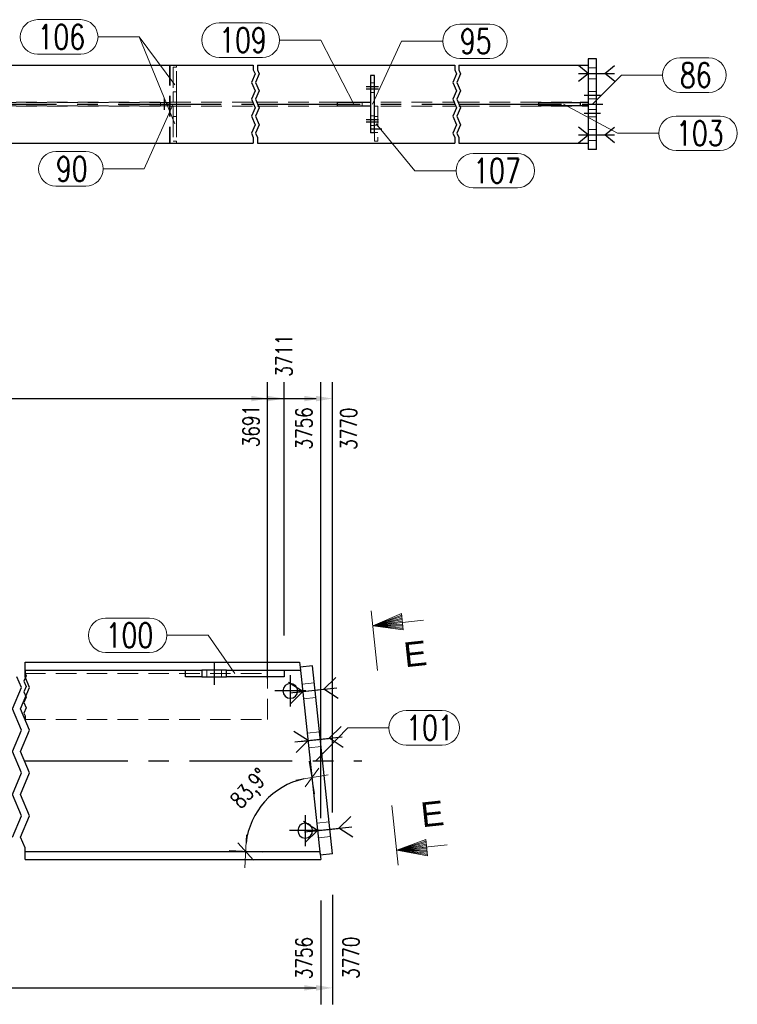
# Model space of a CAD drawing. Header units: millimetres. Extents: x 3536 to 4290, y 11030 to 11491.
# Tile 75 of 102: x 3913 to 4001, y 11115 to 11235. Entities that reach past the tile are written whole.
import ezdxf

# ---------------------------------------------------------------- set-up
doc = ezdxf.new("R2010")
doc.units = ezdxf.units.MM
doc.header["$LTSCALE"] = 10
doc.linetypes.add('HIDDEN', pattern=[0.375, 0.25, -0.125])
doc.linetypes.add('MITTE', pattern=[2, 1.25, -0.25, 0.25, -0.25])
doc.layers.get('Defpoints').update_dxf_attribs({"color": 1})
for name, color, linetype in [('PS_BOLT', 4, 'Continuous'), ('PS_MID', 5, 'MITTE'), ('PS_SHAPE', 3, 'Continuous')]:
    doc.layers.add(name, color=color, linetype=linetype)
for name, color, linetype, lineweight in [('PS_DIM', 4, 'Continuous', 13), ('PS_Hidden', 2, 'HIDDEN', 9), ('PS_Pos', 1, 'Continuous', 15), ('PS_SOLID', 7, 'Continuous', 30), ('PS_TEXT', 3, 'Continuous', 18)]:
    doc.layers.add(name, color=color, linetype=linetype, lineweight=lineweight)
doc.styles.add('ARIAL', font='arial.ttf')
doc.styles.add('ROMANS', font='romans.shx', dxfattribs={"width": 0.8})
doc.styles.add('simplex', font='simplex.shx', dxfattribs={"width": 0.75})
doc.dimstyles.new('1_10_GŁ_DS1-LS10', dxfattribs={"dimtxt": 2, "dimasz": 2, "dimexe": 2, "dimexo": 5, "dimgap": 1, "dimtad": 1, "dimjust": 4, "dimdec": 0, "dimlfac": 10, "dimtxsty": 'simplex', "dimblk1": 'NONE', "dimsah": 1, "dimcen": 2, "dimclrd": 256, "dimclre": 256, "dimclrt": 3, "dimadec": 1, "dimazin": 0, "dimtfac": 1, "dimtdec": 0, "dimtmove": 2, "dimatfit": 3, "dimfxl": 1, "dimarcsym": 0})
doc.dimstyles.new('1_10_SC', dxfattribs={"dimtxt": 2, "dimasz": 1, "dimexe": 1, "dimexo": 1, "dimgap": 1, "dimtad": 1, "dimdec": 0, "dimlfac": 10, "dimtxsty": 'simplex', "dimblk": 'dimznak', "dimcen": 2, "dimclrd": 256, "dimclre": 256, "dimclrt": 3, "dimadec": 1, "dimazin": 0, "dimtfac": 1, "dimtdec": 0, "dimtix": 1, "dimtmove": 2, "dimatfit": 3, "dimldrblk": 'dim-grot', "dimfxl": 1, "dimarcsym": 0})

# ---------------------------------------------------------------- blocks, each defined once
blk = doc.blocks.new('dimznak')
at = {"color": 0}
for points in [[(0, 2), (0, -2)], [(-2, 0), (2, 0)]]:
    blk.add_lwpolyline(points, dxfattribs=at)
at = {"color": 2}
blk.add_lwpolyline([(1, 1), (-1, -1)], dxfattribs=at)
blk = doc.blocks.new('*D22')
at = {"layer": 'Defpoints', "color": 0, "transparency": 16777216}
for p in [(3947.35, 11156.27), (3944.69, 11141.33), (3913.9, 11133.85), (3949.75, 11133.85), (3949.8, 11133.4)]:
    blk.add_point(p, dxfattribs=at)
at = {"layer": 'PS_DIM', "lineweight": -2, "transparency": 16777216}
blk.add_arc((3949.75, 11133.85), 9.03, 102.4434, 173.6486, dxfattribs=at)
for p, rotation in [((3948.79, 11142.83), 9.26767865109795), ((3940.72, 11133.85), 266.8243241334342)]:
    blk.add_blockref('dimznak', p, dxfattribs=dict(at, rotation=rotation))
at = {"layer": 'PS_DIM', "color": 3, "transparency": 16777216, "insert": (3941.41, 11141.35), "char_height": 2, "attachment_point": 5, "rotation": 48.046, "style": 'simplex'}
blk.add_mtext('83,9°', dxfattribs=at)
blk = doc.blocks.new('dim-grot')
blk.add_hatch(color=256).paths.add_polyline_path([(0, 0), (-2, 0.5), (-2, -0.5)])
blk.add_lwpolyline([(0, 0), (-2, 0.5), (-2, -0.5), (0, 0)])
blk = doc.blocks.new('*D166')
at = {"layer": 'Defpoints', "color": 0, "transparency": 16777216}
for p in [(3806.53, 11132.87), (3949.85, 11132.87), (3949.85, 11117.24)]:
    blk.add_point(p, dxfattribs=at)
at = {"layer": 'PS_DIM', "lineweight": -2, "transparency": 16777216}
for p, q in [((3806.53, 11127.87), (3806.53, 11115.24)), ((3949.85, 11127.87), (3949.85, 11115.24)), ((3806.53, 11117.24), (3947.85, 11117.24))]:
    blk.add_line(p, q, dxfattribs=at)
at = {"layer": 'PS_DIM', "transparency": 16777216}
blk.add_solid([(3947.85, 11117.58), (3947.85, 11116.91), (3949.85, 11117.24)], dxfattribs=at)
at = {"layer": 'PS_DIM', "color": 3, "transparency": 16777216, "insert": (3947.83, 11120.87), "char_height": 2, "attachment_point": 5, "rotation": 90, "style": 'simplex'}
blk.add_mtext('3756', dxfattribs=at)
blk = doc.blocks.new('_None')
blk = doc.blocks.new('*D167')
at = {"layer": 'Defpoints', "color": 0, "transparency": 16777216}
for p in [(3806.53, 11132.87), (3951.29, 11133.56), (3951.29, 11117.24)]:
    blk.add_point(p, dxfattribs=at)
at = {"layer": 'PS_DIM', "lineweight": -2, "transparency": 16777216}
for p, q in [((3806.53, 11127.87), (3806.53, 11115.24)), ((3951.29, 11128.56), (3951.29, 11115.24)), ((3806.53, 11117.24), (3949.29, 11117.24))]:
    blk.add_line(p, q, dxfattribs=at)
at = {"layer": 'PS_DIM', "transparency": 16777216}
blk.add_solid([(3949.29, 11117.58), (3949.29, 11116.91), (3951.29, 11117.24)], dxfattribs=at)
at = {"layer": 'PS_DIM', "color": 3, "transparency": 16777216, "insert": (3953.53, 11120.91), "char_height": 2, "attachment_point": 5, "rotation": 90, "style": 'simplex'}
blk.add_mtext('3770', dxfattribs=at)
blk = doc.blocks.new('*D172')
at = {"layer": 'Defpoints', "color": 0, "transparency": 16777216}
for p in [(3943.4, 11188.93), (3943.4, 11149.89), (3806.53, 11132.87)]:
    blk.add_point(p, dxfattribs=at)
at = {"layer": 'PS_DIM', "lineweight": -2, "transparency": 16777216}
for p, q in [((3806.53, 11137.87), (3806.53, 11190.93)), ((3943.4, 11154.89), (3943.4, 11190.93)), ((3806.53, 11188.93), (3941.4, 11188.93))]:
    blk.add_line(p, q, dxfattribs=at)
at = {"layer": 'PS_DIM', "transparency": 16777216}
blk.add_solid([(3941.4, 11189.26), (3941.4, 11188.59), (3943.4, 11188.93)], dxfattribs=at)
at = {"layer": 'PS_DIM', "color": 3, "transparency": 16777216, "insert": (3941.38, 11185.58), "char_height": 2, "attachment_point": 5, "rotation": 90, "style": 'simplex'}
blk.add_mtext('3691', dxfattribs=at)
blk = doc.blocks.new('*D173')
at = {"layer": 'Defpoints', "color": 0, "transparency": 16777216}
for p in [(3945.4, 11188.93), (3945.4, 11155.09), (3806.53, 11132.87)]:
    blk.add_point(p, dxfattribs=at)
at = {"layer": 'PS_DIM', "lineweight": -2, "transparency": 16777216}
for p, q in [((3806.53, 11137.87), (3806.53, 11190.93)), ((3945.4, 11160.09), (3945.4, 11190.93)), ((3806.53, 11188.93), (3943.4, 11188.93))]:
    blk.add_line(p, q, dxfattribs=at)
at = {"layer": 'PS_DIM', "transparency": 16777216}
blk.add_solid([(3943.4, 11189.26), (3943.4, 11188.59), (3945.4, 11188.93)], dxfattribs=at)
at = {"layer": 'PS_DIM', "color": 3, "transparency": 16777216, "insert": (3945.38, 11194.16), "char_height": 2, "attachment_point": 5, "rotation": 90, "style": 'simplex'}
blk.add_mtext('3711', dxfattribs=at)
blk = doc.blocks.new('*D174')
at = {"layer": 'Defpoints', "color": 0, "transparency": 16777216}
for p in [(3949.85, 11188.93), (3806.53, 11132.87), (3949.85, 11132.87)]:
    blk.add_point(p, dxfattribs=at)
at = {"layer": 'PS_DIM', "lineweight": -2, "transparency": 16777216}
for p, q in [((3806.53, 11137.87), (3806.53, 11190.93)), ((3949.85, 11137.87), (3949.85, 11190.93)), ((3806.53, 11188.93), (3947.85, 11188.93))]:
    blk.add_line(p, q, dxfattribs=at)
at = {"layer": 'PS_DIM', "transparency": 16777216}
blk.add_solid([(3947.85, 11189.26), (3947.85, 11188.59), (3949.85, 11188.93)], dxfattribs=at)
at = {"layer": 'PS_DIM', "color": 3, "transparency": 16777216, "insert": (3947.83, 11185.3), "char_height": 2, "attachment_point": 5, "rotation": 90, "style": 'simplex'}
blk.add_mtext('3756', dxfattribs=at)
blk = doc.blocks.new('*D175')
at = {"layer": 'Defpoints', "color": 0, "transparency": 16777216}
for p in [(3951.29, 11188.93), (3806.53, 11132.87), (3951.29, 11133.56)]:
    blk.add_point(p, dxfattribs=at)
at = {"layer": 'PS_DIM', "lineweight": -2, "transparency": 16777216}
for p, q in [((3806.53, 11137.87), (3806.53, 11190.93)), ((3951.29, 11138.56), (3951.29, 11190.93)), ((3806.53, 11188.93), (3949.29, 11188.93))]:
    blk.add_line(p, q, dxfattribs=at)
at = {"layer": 'PS_DIM', "transparency": 16777216}
blk.add_solid([(3949.29, 11189.26), (3949.29, 11188.59), (3951.29, 11188.93)], dxfattribs=at)
at = {"layer": 'PS_DIM', "color": 3, "transparency": 16777216, "insert": (3953.26, 11185.26), "char_height": 2, "attachment_point": 5, "rotation": 90, "style": 'simplex'}
blk.add_mtext('3770', dxfattribs=at)
blk = doc.blocks.new('Znacznik')
at = {"layer": 'PS_TEXT'}
for p, q in [((4454.27, 7141.25), (4454.27, 7149.35)), ((4454.27, 7147.33), (4450.22, 7148.54)), ((4450.22, 7148.54), (4450.22, 7146.32)), ((4454.27, 7147.33), (4450.22, 7148.34)), ((4454.27, 7147.33), (4450.22, 7148.14)), ((4454.27, 7147.33), (4450.22, 7147.94)), ((4454.27, 7147.33), (4450.22, 7147.73)), ((4454.27, 7147.33), (4447.39, 7147.33)), ((4454.27, 7147.33), (4450.22, 7147.53)), ((4454.27, 7147.33), (4450.22, 7146.32)), ((4454.27, 7147.33), (4450.22, 7146.52)), ((4454.27, 7147.33), (4450.22, 7146.72)), ((4454.27, 7147.33), (4450.22, 7147.13)), ((4454.27, 7147.33), (4450.22, 7146.92)), ((4454.27, 7147.33), (4450.22, 7147.33))]:
    blk.add_line(p, q, dxfattribs=at)
blk = doc.blocks.new('PRZEK3')
at = {"layer": 'PS_DIM', "color": 7, "xscale": -0.8999999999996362, "yscale": 0.8999999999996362, "zscale": 0.9, "rotation": 90}
blk.add_blockref('Znacznik', (202262.67, 15878.89), dxfattribs=at)
at = {"layer": 'PS_TEXT', "style": 'ROMANS', "width": 0.9, "flags": 4}
blk.add_attdef('PRZEKRÓJ', (195831.81, 11873.66), '', height=2.92, dxfattribs=at)
blk = doc.blocks.new('*X680')
at = {"color": 30, "linetype": 'Continuous'}
for p, q in [((3982.4, 11228.49), (3981.2, 11229.45)), ((3981.2, 11227.53), (3982.4, 11228.49)), ((3981.2, 11228.49), (3985.6, 11228.49)), ((3984.4, 11228.49), (3985.6, 11229.45)), ((3985.6, 11227.53), (3984.4, 11228.49))]:
    blk.add_line(p, q, dxfattribs=at)
blk = doc.blocks.new('*X683')
at = {"color": 30, "linetype": 'Continuous'}
for p, q in [((3982.4, 11228.49), (3981.2, 11229.45)), ((3981.2, 11227.53), (3982.4, 11228.49)), ((3981.2, 11228.49), (3985.6, 11228.49)), ((3984.4, 11228.49), (3985.6, 11229.45)), ((3985.6, 11227.53), (3984.4, 11228.49))]:
    blk.add_line(p, q, dxfattribs=at)
blk = doc.blocks.new('*X685')
at = {"color": 30, "linetype": 'Continuous'}
for p, q in [((3982.4, 11220.99), (3981.2, 11221.95)), ((3984.4, 11220.99), (3985.6, 11221.95)), ((3981.2, 11220.03), (3982.4, 11220.99)), ((3981.2, 11220.99), (3985.6, 11220.99)), ((3985.6, 11220.03), (3984.4, 11220.99))]:
    blk.add_line(p, q, dxfattribs=at)
blk = doc.blocks.new('*X688')
at = {"color": 30, "linetype": 'Continuous'}
for p, q in [((3982.4, 11228.49), (3981.2, 11229.45)), ((3981.2, 11227.53), (3982.4, 11228.49)), ((3981.2, 11228.49), (3985.6, 11228.49)), ((3984.4, 11228.49), (3985.6, 11229.45)), ((3985.6, 11227.53), (3984.4, 11228.49))]:
    blk.add_line(p, q, dxfattribs=at)
blk = doc.blocks.new('*X690')
at = {"color": 30, "linetype": 'Continuous'}
for p, q in [((3982.4, 11228.49), (3981.2, 11229.45)), ((3981.2, 11227.53), (3982.4, 11228.49)), ((3981.2, 11228.49), (3985.6, 11228.49)), ((3984.4, 11228.49), (3985.6, 11229.45)), ((3985.6, 11227.53), (3984.4, 11228.49))]:
    blk.add_line(p, q, dxfattribs=at)
blk = doc.blocks.new('*X691')
at = {"color": 30, "linetype": 'Continuous'}
for p, q in [((3982.4, 11220.99), (3981.2, 11221.95)), ((3984.4, 11220.99), (3985.6, 11221.95)), ((3981.2, 11220.03), (3982.4, 11220.99)), ((3981.2, 11220.99), (3985.6, 11220.99)), ((3985.6, 11220.03), (3984.4, 11220.99))]:
    blk.add_line(p, q, dxfattribs=at)
blk = doc.blocks.new('*X692')
at = {"color": 30, "linetype": 'Continuous'}
for p, q in [((3982.4, 11228.49), (3981.2, 11229.45)), ((3981.2, 11227.53), (3982.4, 11228.49)), ((3981.2, 11228.49), (3985.6, 11228.49)), ((3984.4, 11228.49), (3985.6, 11229.45)), ((3985.6, 11227.53), (3984.4, 11228.49))]:
    blk.add_line(p, q, dxfattribs=at)
blk = doc.blocks.new('*X693')
at = {"color": 30, "linetype": 'Continuous'}
for p, q in [((3982.4, 11228.49), (3981.2, 11229.45)), ((3981.2, 11227.53), (3982.4, 11228.49)), ((3981.2, 11228.49), (3985.6, 11228.49)), ((3984.4, 11228.49), (3985.6, 11229.45)), ((3985.6, 11227.53), (3984.4, 11228.49))]:
    blk.add_line(p, q, dxfattribs=at)
blk = doc.blocks.new('*X694')
at = {"color": 30, "linetype": 'Continuous'}
for p, q in [((3982.4, 11220.99), (3981.2, 11221.95)), ((3984.4, 11220.99), (3985.6, 11221.95)), ((3981.2, 11220.03), (3982.4, 11220.99)), ((3981.2, 11220.99), (3985.6, 11220.99)), ((3985.6, 11220.03), (3984.4, 11220.99))]:
    blk.add_line(p, q, dxfattribs=at)
blk = doc.blocks.new('*X698')
at = {"color": 30, "linetype": 'Continuous'}
for p, q in [((3982.4, 11220.99), (3981.2, 11221.95)), ((3984.4, 11220.99), (3985.6, 11221.95)), ((3981.2, 11220.03), (3982.4, 11220.99)), ((3981.2, 11220.99), (3985.6, 11220.99)), ((3985.6, 11220.03), (3984.4, 11220.99))]:
    blk.add_line(p, q, dxfattribs=at)
blk = doc.blocks.new('*X699')
at = {"color": 30, "linetype": 'Continuous'}
for p, q in [((3982.4, 11220.99), (3981.2, 11221.95)), ((3984.4, 11220.99), (3985.6, 11221.95)), ((3981.2, 11220.03), (3982.4, 11220.99)), ((3981.2, 11220.99), (3985.6, 11220.99)), ((3985.6, 11220.03), (3984.4, 11220.99))]:
    blk.add_line(p, q, dxfattribs=at)
blk = doc.blocks.new('*X701')
at = {"color": 30, "linetype": 'Continuous'}
for p, q in [((3982.4, 11220.99), (3981.2, 11221.95)), ((3984.4, 11220.99), (3985.6, 11221.95)), ((3981.2, 11220.03), (3982.4, 11220.99)), ((3981.2, 11220.99), (3985.6, 11220.99)), ((3985.6, 11220.03), (3984.4, 11220.99))]:
    blk.add_line(p, q, dxfattribs=at)
blk = doc.blocks.new('*X703')
at = {"color": 1}
for p, q in [((3941.65, 11229.49), (3941.65, 11228.93)), ((3941.65, 11228.93), (3941.87, 11228.41)), ((3942.15, 11229.49), (3942.15, 11228.93)), ((3942.15, 11228.93), (3942.37, 11228.41)), ((3966.15, 11229.49), (3966.15, 11228.93)), ((3966.15, 11228.93), (3966.37, 11228.41)), ((3966.65, 11229.49), (3966.65, 11228.93)), ((3966.65, 11228.93), (3966.87, 11228.41)), ((3941.87, 11228.41), (3941.43, 11227.39)), ((3941.43, 11227.39), (3941.87, 11226.36)), ((3942.37, 11228.41), (3941.93, 11227.39)), ((3941.93, 11227.39), (3942.37, 11226.36)), ((3966.37, 11228.41), (3965.93, 11227.39)), ((3965.93, 11227.39), (3966.37, 11226.36)), ((3966.87, 11228.41), (3966.43, 11227.39)), ((3966.43, 11227.39), (3966.87, 11226.36)), ((3941.87, 11226.36), (3941.43, 11225.33)), ((3942.37, 11226.36), (3941.93, 11225.33)), ((3966.37, 11226.36), (3965.93, 11225.33)), ((3966.87, 11226.36), (3966.43, 11225.33)), ((3941.43, 11225.33), (3941.87, 11224.3)), ((3941.93, 11225.33), (3942.37, 11224.3)), ((3965.93, 11225.33), (3966.37, 11224.3)), ((3966.43, 11225.33), (3966.87, 11224.3)), ((3941.87, 11224.3), (3941.43, 11223.27)), ((3942.37, 11224.3), (3941.93, 11223.27)), ((3966.37, 11224.3), (3965.93, 11223.27)), ((3966.87, 11224.3), (3966.43, 11223.27)), ((3941.43, 11223.27), (3941.87, 11222.24)), ((3941.93, 11223.27), (3942.37, 11222.24)), ((3965.93, 11223.27), (3966.37, 11222.24)), ((3966.43, 11223.27), (3966.87, 11222.24)), ((3941.87, 11222.24), (3941.43, 11221.21)), ((3942.37, 11222.24), (3941.93, 11221.21)), ((3966.37, 11222.24), (3965.93, 11221.21)), ((3966.87, 11222.24), (3966.43, 11221.21)), ((3941.43, 11221.21), (3941.65, 11220.69)), ((3941.65, 11220.69), (3941.65, 11219.99)), ((3941.93, 11221.21), (3942.15, 11220.69)), ((3942.15, 11220.69), (3942.15, 11219.99)), ((3965.93, 11221.21), (3966.15, 11220.69)), ((3966.15, 11220.69), (3966.15, 11219.99)), ((3966.43, 11221.21), (3966.65, 11220.69)), ((3966.65, 11220.69), (3966.65, 11219.99))]:
    blk.add_line(p, q, dxfattribs=at)
at = {"layer": 'PS_Hidden', "color": 2, "linetype": 'HIDDEN'}
for p, q in [((3931.47, 11229.49), (3931.47, 11219.99)), ((3931.55, 11229.49), (3931.55, 11219.99)), ((3931.55, 11229.49), (3931.55, 11219.99)), ((3931.9, 11229.24), (3931.9, 11226.24)), ((3932.3, 11229.24), (3931.9, 11229.24)), ((3932.3, 11229.24), (3932.3, 11229.49)), ((3932.3, 11226.24), (3932.3, 11229.24)), ((3983.4, 11229.14), (3982.4, 11229.14)), ((3955.9, 11227.34), (3956.4, 11227.34)), ((3983.4, 11227.84), (3982.4, 11227.84)), ((3931.9, 11224.99), (3931.9, 11226.24)), ((3931.9, 11226.24), (3932.3, 11226.24)), ((3932.3, 11226.24), (3932.3, 11224.99)), ((3955.9, 11226.14), (3956.4, 11226.14)), ((3983.4, 11226.29), (3982.4, 11226.29)), ((3807.82, 11224.97), (3941.65, 11224.97)), ((3931.55, 11224.94), (3881.04, 11224.94)), ((3930.35, 11224.54), (3930.35, 11224.94)), ((3931.25, 11224.54), (3931.25, 11224.94)), ((3931.55, 11224.54), (3931.55, 11224.94)), ((3932.3, 11224.99), (3931.9, 11224.99)), ((3932.3, 11224.49), (3932.3, 11224.99)), ((3942.15, 11224.97), (3966.15, 11224.97)), ((3954.9, 11224.94), (3954.9, 11224.54)), ((3966.65, 11224.97), (3982.4, 11224.97)), ((3983.4, 11225.39), (3982.4, 11225.39)), ((3807.82, 11224.5), (3941.65, 11224.5)), ((3931.55, 11224.54), (3881.04, 11224.54)), ((3931.9, 11223.24), (3931.9, 11224.49)), ((3931.9, 11224.49), (3932.3, 11224.49)), ((3932.3, 11224.49), (3932.3, 11223.24)), ((3942.15, 11224.5), (3966.15, 11224.5)), ((3956.8, 11224.49), (3956.4, 11224.49)), ((3956.8, 11224.49), (3956.8, 11220.24)), ((3966.65, 11224.5), (3982.4, 11224.5)), ((3983.4, 11224.09), (3982.4, 11224.09)), ((3931.9, 11223.24), (3931.9, 11220.24)), ((3932.3, 11223.24), (3931.9, 11223.24)), ((3932.3, 11223.24), (3932.3, 11220.24)), ((3955.9, 11223.34), (3956.4, 11223.34)), ((3956.4, 11223.24), (3956.8, 11223.24)), ((3983.4, 11223.19), (3982.4, 11223.19)), ((3955.9, 11222.14), (3956.4, 11222.14)), ((3956.8, 11222.19), (3956.4, 11222.19)), ((3983.4, 11221.64), (3982.4, 11221.64)), ((3932.3, 11220.24), (3931.9, 11220.24)), ((3932.3, 11219.99), (3932.3, 11220.24)), ((3956.8, 11221.29), (3956.4, 11221.29)), ((3956.4, 11221.24), (3956.4, 11220.24)), ((3956.8, 11220.24), (3956.4, 11220.24)), ((3983.4, 11220.34), (3982.4, 11220.34))]:
    blk.add_line(p, q, dxfattribs=at)
at = {"layer": 'PS_MID', "color": 5, "linetype": 'MITTE'}
for p, q in [((3981.9, 11228.49), (3983.9, 11228.49)), ((3981.9, 11228.49), (3983.9, 11228.49)), ((3981.9, 11228.49), (3983.9, 11228.49)), ((3981.9, 11228.49), (3983.9, 11228.49)), ((3981.9, 11228.49), (3983.9, 11228.49)), ((3981.9, 11228.49), (3983.9, 11228.49)), ((3955.4, 11226.89), (3956.9, 11226.89)), ((3955.4, 11226.89), (3956.9, 11226.89)), ((3955.4, 11226.59), (3956.9, 11226.59)), ((3955.4, 11226.59), (3956.9, 11226.59)), ((3930.8, 11225.44), (3930.8, 11224.04)), ((3981.9, 11225.84), (3983.9, 11225.84)), ((3981.9, 11225.84), (3983.9, 11225.84)), ((3805.24, 11224.74), (3941.65, 11224.74)), ((3942.15, 11224.74), (3966.15, 11224.74)), ((3966.65, 11224.74), (3984.9, 11224.74)), ((3955.4, 11222.89), (3956.9, 11222.89)), ((3955.4, 11222.89), (3956.9, 11222.89)), ((3955.4, 11222.59), (3956.9, 11222.59)), ((3955.4, 11222.59), (3956.9, 11222.59)), ((3981.9, 11223.64), (3983.9, 11223.64)), ((3981.9, 11223.64), (3983.9, 11223.64)), ((3955.9, 11221.74), (3957.3, 11221.74)), ((3981.9, 11220.99), (3983.9, 11220.99)), ((3981.9, 11220.99), (3983.9, 11220.99)), ((3981.9, 11220.99), (3983.9, 11220.99)), ((3981.9, 11220.99), (3983.9, 11220.99)), ((3981.9, 11220.99), (3983.9, 11220.99)), ((3981.9, 11220.99), (3983.9, 11220.99))]:
    blk.add_line(p, q, dxfattribs=at)
at = {"layer": 'PS_SOLID', "color": 7, "linetype": 'Continuous'}
for p, q in [((3982.4, 11230.24), (3982.4, 11219.24)), ((3983.4, 11230.24), (3982.4, 11230.24)), ((3983.4, 11219.24), (3983.4, 11230.24)), ((3807.74, 11229.49), (3941.65, 11229.49)), ((3942.15, 11229.49), (3966.15, 11229.49)), ((3966.65, 11229.49), (3982.4, 11229.49)), ((3955.9, 11228.24), (3955.9, 11221.24)), ((3956.4, 11228.24), (3955.9, 11228.24)), ((3956.4, 11221.24), (3956.4, 11228.24)), ((3951.9, 11224.54), (3951.9, 11224.94)), ((3955.9, 11224.94), (3951.9, 11224.94)), ((3976.4, 11224.54), (3976.4, 11224.94)), ((3976.4, 11224.94), (3981.4, 11224.94)), ((3982.4, 11224.94), (3981.4, 11224.94)), ((3981.4, 11224.94), (3981.4, 11224.54)), ((3951.9, 11224.54), (3955.9, 11224.54)), ((3981.4, 11224.54), (3976.4, 11224.54)), ((3982.4, 11224.54), (3981.4, 11224.54)), ((3956.4, 11221.24), (3955.9, 11221.24)), ((3807.74, 11219.99), (3941.65, 11219.99)), ((3942.15, 11219.99), (3966.15, 11219.99)), ((3966.65, 11219.99), (3982.4, 11219.99)), ((3983.4, 11219.24), (3982.4, 11219.24))]:
    blk.add_line(p, q, dxfattribs=at)
blk = doc.blocks.new('*X713')
at = {"color": 1}
for p, q in [((3937.51, 11234.63), (3942.76, 11234.63)), ((3944.86, 11232.53), (3949.86, 11232.53)), ((3953.9, 11224.74), (3949.86, 11232.53)), ((3937.51, 11230.43), (3942.76, 11230.43))]:
    blk.add_line(p, q, dxfattribs=at)
for centre, start, end in [((3937.51, 11232.53), 90, 270), ((3942.76, 11232.53), 270, 90)]:
    blk.add_arc(centre, 2.1, start, end, dxfattribs=at)
at = {"color": 2, "style": 'simplex', "width": 0.75}
blk.add_text('109', height=3, dxfattribs=at).set_placement((3937.51, 11231.03))
blk = doc.blocks.new('*X714')
at = {"color": 1}
for p, q in [((3966.79, 11234.49), (3970.43, 11234.49)), ((3956.15, 11224.74), (3959.69, 11232.39)), ((3959.69, 11232.39), (3964.69, 11232.39)), ((3966.79, 11230.29), (3970.43, 11230.29))]:
    blk.add_line(p, q, dxfattribs=at)
for centre, start, end in [((3966.79, 11232.39), 90, 270), ((3970.43, 11232.39), 270, 90)]:
    blk.add_arc(centre, 2.1, start, end, dxfattribs=at)
at = {"color": 2, "style": 'simplex', "width": 0.75}
blk.add_text('95', height=3, dxfattribs=at).set_placement((3966.79, 11230.89))
blk = doc.blocks.new('*X715')
at = {"color": 1}
for p, q in [((3931.93, 11224.74), (3928.39, 11216.87)), ((3917.65, 11218.97), (3921.29, 11218.97)), ((3923.39, 11216.87), (3928.39, 11216.87)), ((3917.65, 11214.77), (3921.29, 11214.77))]:
    blk.add_line(p, q, dxfattribs=at)
for centre, start, end in [((3917.65, 11216.87), 90, 270), ((3921.29, 11216.87), 270, 90)]:
    blk.add_arc(centre, 2.1, start, end, dxfattribs=at)
at = {"color": 2, "style": 'simplex', "width": 0.75}
blk.add_text('90', height=3, dxfattribs=at).set_placement((3917.65, 11215.37))
blk = doc.blocks.new('*X716')
at = {"color": 1}
for p, q in [((3915.42, 11235.02), (3920.67, 11235.02)), ((3922.77, 11232.92), (3927.77, 11232.92)), ((3932.1, 11222.36), (3927.77, 11232.92)), ((3915.42, 11230.82), (3920.67, 11230.82))]:
    blk.add_line(p, q, dxfattribs=at)
for centre, start, end in [((3915.42, 11232.92), 90, 270), ((3920.67, 11232.92), 270, 90)]:
    blk.add_arc(centre, 2.1, start, end, dxfattribs=at)
at = {"color": 2, "style": 'simplex', "width": 0.75}
blk.add_text('106', height=3, dxfattribs=at).set_placement((3915.42, 11231.42))
blk = doc.blocks.new('*X717')
at = {"color": 1}
for p, q in [((3915.42, 11235.02), (3920.67, 11235.02)), ((3922.77, 11232.92), (3927.77, 11232.92)), ((3932.1, 11227.11), (3927.77, 11232.92)), ((3915.42, 11230.82), (3920.67, 11230.82))]:
    blk.add_line(p, q, dxfattribs=at)
for centre, start, end in [((3915.42, 11232.92), 90, 270), ((3920.67, 11232.92), 270, 90)]:
    blk.add_arc(centre, 2.1, start, end, dxfattribs=at)
at = {"color": 2, "style": 'simplex', "width": 0.75}
blk.add_text('106', height=3, dxfattribs=at).set_placement((3915.42, 11231.42))
blk = doc.blocks.new('*X718')
at = {"color": 1}
for p, q in [((3956.6, 11222.36), (3961.31, 11216.65)), ((3968.41, 11218.75), (3973.77, 11218.75)), ((3961.31, 11216.65), (3966.31, 11216.65)), ((3968.41, 11214.55), (3973.77, 11214.55))]:
    blk.add_line(p, q, dxfattribs=at)
for centre, start, end in [((3968.41, 11216.65), 90, 270), ((3973.77, 11216.65), 270, 90)]:
    blk.add_arc(centre, 2.1, start, end, dxfattribs=at)
at = {"color": 2, "style": 'simplex', "width": 0.75}
blk.add_text('107', height=3, dxfattribs=at).set_placement((3968.41, 11215.15))
blk = doc.blocks.new('*X721')
at = {"color": 1}
for p, q in [((3979.4, 11224.74), (3985.97, 11221.2)), ((3993.07, 11223.3), (3998.42, 11223.3)), ((3985.97, 11221.2), (3990.97, 11221.2)), ((3993.07, 11219.1), (3998.42, 11219.1))]:
    blk.add_line(p, q, dxfattribs=at)
for centre, start, end in [((3993.07, 11221.2), 90, 270), ((3998.42, 11221.2), 270, 90)]:
    blk.add_arc(centre, 2.1, start, end, dxfattribs=at)
at = {"color": 2, "style": 'simplex', "width": 0.75}
blk.add_text('103', height=3, dxfattribs=at).set_placement((3993.07, 11219.7))
blk = doc.blocks.new('*X722')
at = {"color": 1}
for p, q in [((3979.4, 11224.74), (3985.97, 11221.2)), ((3993.07, 11223.3), (3998.42, 11223.3)), ((3985.97, 11221.2), (3990.97, 11221.2)), ((3993.07, 11219.1), (3998.42, 11219.1))]:
    blk.add_line(p, q, dxfattribs=at)
for centre, start, end in [((3993.07, 11221.2), 90, 270), ((3998.42, 11221.2), 270, 90)]:
    blk.add_arc(centre, 2.1, start, end, dxfattribs=at)
at = {"color": 2, "style": 'simplex', "width": 0.75}
blk.add_text('103', height=3, dxfattribs=at).set_placement((3993.07, 11219.7))
blk = doc.blocks.new('*X723')
at = {"color": 1}
for p, q in [((3993.54, 11230.37), (3997.07, 11230.37)), ((3982.9, 11224.74), (3986.44, 11228.27)), ((3986.44, 11228.27), (3991.44, 11228.27)), ((3993.54, 11226.17), (3997.07, 11226.17))]:
    blk.add_line(p, q, dxfattribs=at)
for centre, start, end in [((3993.54, 11228.27), 90, 270), ((3997.07, 11228.27), 270, 90)]:
    blk.add_arc(centre, 2.1, start, end, dxfattribs=at)
at = {"color": 2, "style": 'simplex', "width": 0.75}
blk.add_text('86', height=3, dxfattribs=at).set_placement((3993.54, 11226.77))
blk = doc.blocks.new('*X764')
at = {"color": 30, "linetype": 'Continuous'}
for p, q in [((3947.67, 11153.29), (3945.95, 11154.39)), ((3950.24, 11153.57), (3951.69, 11155.01)), ((3946.08, 11153.12), (3951.83, 11153.74)), ((3946.22, 11151.85), (3947.67, 11153.29)), ((3951.97, 11152.46), (3950.24, 11153.57))]:
    blk.add_line(p, q, dxfattribs=at)
blk = doc.blocks.new('*X765')
at = {"color": 30, "linetype": 'Continuous'}
for p, q in [((3949.48, 11136.39), (3947.75, 11137.49)), ((3952.04, 11136.66), (3953.5, 11138.1)), ((3947.89, 11136.22), (3953.63, 11136.83)), ((3948.02, 11134.95), (3949.48, 11136.39)), ((3953.77, 11135.56), (3952.04, 11136.66))]:
    blk.add_line(p, q, dxfattribs=at)
blk = doc.blocks.new('*X766')
at = {"color": 1}
for p, q in [((3913.9, 11155.09), (3913.9, 11156.87)), ((3913.9, 11155.89), (3913.9, 11155.54)), ((3913.9, 11155.54), (3914.03, 11155.21)), ((3913.45, 11153.79), (3912.9, 11155.09)), ((3914.03, 11155.21), (3913.76, 11154.56)), ((3913.76, 11154.56), (3914.03, 11153.91)), ((3914.45, 11153.79), (3913.9, 11155.09)), ((3912.35, 11151.19), (3913.45, 11153.79)), ((3913.35, 11151.19), (3914.45, 11153.79)), ((3914.03, 11153.91), (3913.76, 11153.26)), ((3913.76, 11153.26), (3914.03, 11152.61)), ((3914.03, 11152.61), (3913.76, 11151.96)), ((3913.76, 11151.96), (3914.03, 11151.31)), ((3913.45, 11148.59), (3912.35, 11151.19)), ((3914.45, 11148.59), (3913.35, 11151.19)), ((3914.03, 11151.31), (3913.76, 11150.66)), ((3913.76, 11150.66), (3913.9, 11150.34)), ((3913.9, 11150.34), (3913.9, 11149.89)), ((3912.35, 11145.99), (3913.45, 11148.59)), ((3913.35, 11145.99), (3914.45, 11148.59)), ((3913.45, 11143.39), (3912.35, 11145.99)), ((3914.45, 11143.39), (3913.35, 11145.99)), ((3912.35, 11140.78), (3913.45, 11143.39)), ((3913.35, 11140.78), (3914.45, 11143.39)), ((3913.45, 11138.18), (3912.35, 11140.78)), ((3914.45, 11138.18), (3913.35, 11140.78)), ((3912.35, 11135.58), (3913.45, 11138.18)), ((3913.35, 11135.58), (3914.45, 11138.18)), ((3913.9, 11134.28), (3913.35, 11135.58)), ((3913.9, 11132.87), (3913.9, 11134.28))]:
    blk.add_line(p, q, dxfattribs=at)
at = {"layer": 'PS_Hidden', "color": 2, "linetype": 'HIDDEN'}
for p, q in [((3913.9, 11155.49), (3943.4, 11155.49)), ((3936, 11155.09), (3936, 11155.89)), ((3937.8, 11155.09), (3937.8, 11155.89)), ((3943.4, 11155.49), (3943.4, 11155.89)), ((3943.4, 11149.89), (3943.4, 11155.49)), ((3949.07, 11154.35), (3947.58, 11154.19)), ((3949.26, 11152.56), (3947.77, 11152.4)), ((3913.9, 11149.89), (3943.4, 11149.89)), ((3949.71, 11148.38), (3948.21, 11148.22)), ((3949.9, 11146.59), (3948.41, 11146.43)), ((3950.87, 11137.44), (3949.38, 11137.28)), ((3951.06, 11135.65), (3949.57, 11135.49))]:
    blk.add_line(p, q, dxfattribs=at)
at = {"layer": 'PS_MID', "color": 5, "linetype": 'MITTE'}
for p, q in [((3936.9, 11156.89), (3936.9, 11154.09)), ((3946.16, 11155.27), (3946.16, 11151.47)), ((3948.06, 11153.37), (3944.26, 11153.37)), ((3946.68, 11153.19), (3950.16, 11153.56)), ((3946.68, 11153.19), (3950.16, 11153.56)), ((3947.32, 11147.22), (3950.8, 11147.59)), ((3947.32, 11147.22), (3950.8, 11147.59)), ((3913.9, 11144.87), (3954.85, 11144.87)), ((3947.97, 11138.27), (3947.97, 11134.47)), ((3949.87, 11136.37), (3946.07, 11136.37)), ((3948.48, 11136.28), (3951.96, 11136.65)), ((3948.48, 11136.28), (3951.96, 11136.65))]:
    blk.add_line(p, q, dxfattribs=at)
at = {"layer": 'PS_SOLID', "color": 7, "linetype": 'Continuous'}
for p, q in [((3913.9, 11156.87), (3947.29, 11156.87)), ((3947.29, 11156.87), (3947.4, 11155.89)), ((3913.9, 11155.89), (3933.4, 11155.89)), ((3933.4, 11155.09), (3933.4, 11155.89)), ((3933.4, 11155.89), (3935.4, 11155.89)), ((3935.4, 11155.89), (3935.4, 11155.09)), ((3938.4, 11155.89), (3935.4, 11155.89)), ((3938.4, 11155.09), (3938.4, 11155.89)), ((3938.4, 11155.89), (3945.4, 11155.89)), ((3945.4, 11155.89), (3945.4, 11155.09)), ((3945.4, 11155.89), (3947.4, 11155.89)), ((3948.85, 11156.43), (3947.35, 11156.27)), ((3947.35, 11156.27), (3949.8, 11133.4)), ((3951.29, 11133.56), (3948.85, 11156.43)), ((3935.4, 11155.09), (3933.4, 11155.09)), ((3935.4, 11155.09), (3938.4, 11155.09)), ((3945.4, 11155.09), (3938.4, 11155.09)), ((3913.9, 11133.85), (3949.75, 11133.85)), ((3913.9, 11132.87), (3949.85, 11132.87)), ((3949.75, 11133.85), (3949.85, 11132.87)), ((3951.29, 11133.56), (3949.8, 11133.4))]:
    blk.add_line(p, q, dxfattribs=at)
at = {"layer": 'PS_SOLID', "color": 7, "extrusion": (0, 0, -1)}
for centre in [(-3946.16, 11153.37), (-3947.97, 11136.37)]:
    blk.add_circle(centre, 0.9, dxfattribs=at)
blk = doc.blocks.new('*X767')
at = {"color": 30, "linetype": 'Continuous'}
for p, q in [((3948.31, 11147.33), (3946.58, 11148.43)), ((3950.88, 11147.6), (3952.33, 11149.04)), ((3946.72, 11147.16), (3952.47, 11147.77)), ((3946.85, 11145.88), (3948.31, 11147.33)), ((3952.6, 11146.5), (3950.88, 11147.6))]:
    blk.add_line(p, q, dxfattribs=at)
blk = doc.blocks.new('*X768')
at = {"color": 30, "linetype": 'Continuous'}
for p, q in [((3947.67, 11153.29), (3945.95, 11154.39)), ((3950.24, 11153.57), (3951.69, 11155.01)), ((3946.08, 11153.12), (3951.83, 11153.74)), ((3946.22, 11151.85), (3947.67, 11153.29)), ((3951.97, 11152.46), (3950.24, 11153.57))]:
    blk.add_line(p, q, dxfattribs=at)
blk = doc.blocks.new('*X770')
at = {"color": 30, "linetype": 'Continuous'}
for p, q in [((3948.31, 11147.33), (3946.58, 11148.43)), ((3950.88, 11147.6), (3952.33, 11149.04)), ((3946.72, 11147.16), (3952.47, 11147.77)), ((3946.85, 11145.88), (3948.31, 11147.33)), ((3952.6, 11146.5), (3950.88, 11147.6))]:
    blk.add_line(p, q, dxfattribs=at)
blk = doc.blocks.new('*X771')
at = {"color": 30, "linetype": 'Continuous'}
for p, q in [((3949.48, 11136.39), (3947.75, 11137.49)), ((3952.04, 11136.66), (3953.5, 11138.1)), ((3947.89, 11136.22), (3953.63, 11136.83)), ((3948.02, 11134.95), (3949.48, 11136.39)), ((3953.77, 11135.56), (3952.04, 11136.66))]:
    blk.add_line(p, q, dxfattribs=at)
blk = doc.blocks.new('*X782')
at = {"color": 1}
for p, q in [((3960.25, 11150.98), (3964.64, 11150.98)), ((3949.32, 11144.92), (3953.15, 11148.88)), ((3953.15, 11148.88), (3958.15, 11148.88)), ((3960.25, 11146.78), (3964.64, 11146.78))]:
    blk.add_line(p, q, dxfattribs=at)
for centre, start, end in [((3960.25, 11148.88), 90, 270), ((3964.64, 11148.88), 270, 90)]:
    blk.add_arc(centre, 2.1, start, end, dxfattribs=at)
at = {"color": 2, "style": 'simplex', "width": 0.75}
blk.add_text('101', height=3, dxfattribs=at).set_placement((3960.25, 11147.38))
blk = doc.blocks.new('*X783')
at = {"color": 1}
for p, q in [((3923.7, 11162.23), (3929.05, 11162.23)), ((3931.15, 11160.13), (3936.15, 11160.13)), ((3939.4, 11155.49), (3936.15, 11160.13)), ((3923.7, 11158.03), (3929.05, 11158.03))]:
    blk.add_line(p, q, dxfattribs=at)
for centre, start, end in [((3923.7, 11160.13), 90, 270), ((3929.05, 11160.13), 270, 90)]:
    blk.add_arc(centre, 2.1, start, end, dxfattribs=at)
at = {"color": 2, "style": 'simplex', "width": 0.75}
blk.add_text('100', height=3, dxfattribs=at).set_placement((3923.7, 11158.63))

msp = doc.modelspace()

# ---------------------------------------------------------------- block references
at = {"layer": 'PS_BOLT', "color": 30}
for name in ['*X680', '*X683', '*X688', '*X690', '*X692', '*X693', '*X685', '*X691', '*X694', '*X698', '*X699', '*X701', '*X764', '*X768', '*X767', '*X770', '*X765', '*X771']:
    msp.add_blockref(name, (0, 0), dxfattribs=at)
at = {"layer": 'PS_Pos'}
for name in ['*X716', '*X717', '*X713', '*X714', '*X723', '*X715', '*X721', '*X722', '*X718', '*X783', '*X782']:
    msp.add_blockref(name, (0, 0), dxfattribs=at)
at = {"layer": 'PS_SHAPE'}
for name in ['*X703', '*X766']:
    msp.add_blockref(name, (0, 0), dxfattribs=at)
at = {"layer": 'PS_TEXT'}
ref = msp.add_blockref('PRZEK3', (-28629.353, 204625.761), dxfattribs=dict(at, rotation=276.0920027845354))
ref.add_attrib('PRZEKRÓJ', 'E', (3960.125, 11156.239), dxfattribs={"height": 3, "rotation": 6.092, "style": 'ARIAL'})
ref = msp.add_blockref('PRZEK3', (12938.606, -184849.905), dxfattribs=dict(at, xscale=-1, rotation=276.0920027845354))
ref.add_attrib('PRZEKRÓJ', 'E', (3962.202, 11136.777), dxfattribs={"height": 3, "rotation": 6.092, "style": 'ARIAL'})

# ---------------------------------------------------------------- dimensions: what is measured, and where the dimension line sits
at = {"layer": 'PS_DIM'}
for base, p2, text, picture, middle in [((3945.395, 11188.926), (3945.395, 11155.091), '3711', '*D173', (3945.376, 11194.156)), ((3943.395, 11188.926), (3943.395, 11149.891), '3691', '*D172', (3941.375, 11185.585)), ((3949.852, 11188.926), (3949.852, 11132.871), '3756', '*D174', (3947.832, 11185.299)), ((3951.287, 11188.926), (3951.287, 11133.564), '3770', '*D175', (3953.257, 11185.263)), ((3951.287, 11117.245), (3951.287, 11133.564), '3770', '*D167', (3953.534, 11120.908)), ((3949.852, 11117.245), (3949.852, 11132.871), '3756', '*D166', (3947.832, 11120.872))]:
    dim = msp.add_linear_dim(base=base, p1=(3806.535, 11132.871), p2=p2, text=text, dimstyle='1_10_GŁ_DS1-LS10', dxfattribs=at)
    dim.commit()
    dim.dimension.update_dxf_attribs({"geometry": picture, "text_midpoint": middle, "dimtype": 128, "text_rotation": 90})
dim = msp.add_angular_dim_2l(base=(3944.693, 11141.328), line1=((3947.355, 11156.275), (3949.795, 11133.405)), line2=((3913.895, 11133.851), (3949.748, 11133.851)), dimstyle='1_10_SC', dxfattribs=at)
dim.commit()
dim.dimension.update_dxf_attribs({"geometry": '*D22', "text_midpoint": (3941.406, 11141.35)})

doc.saveas('drawing.dxf')
